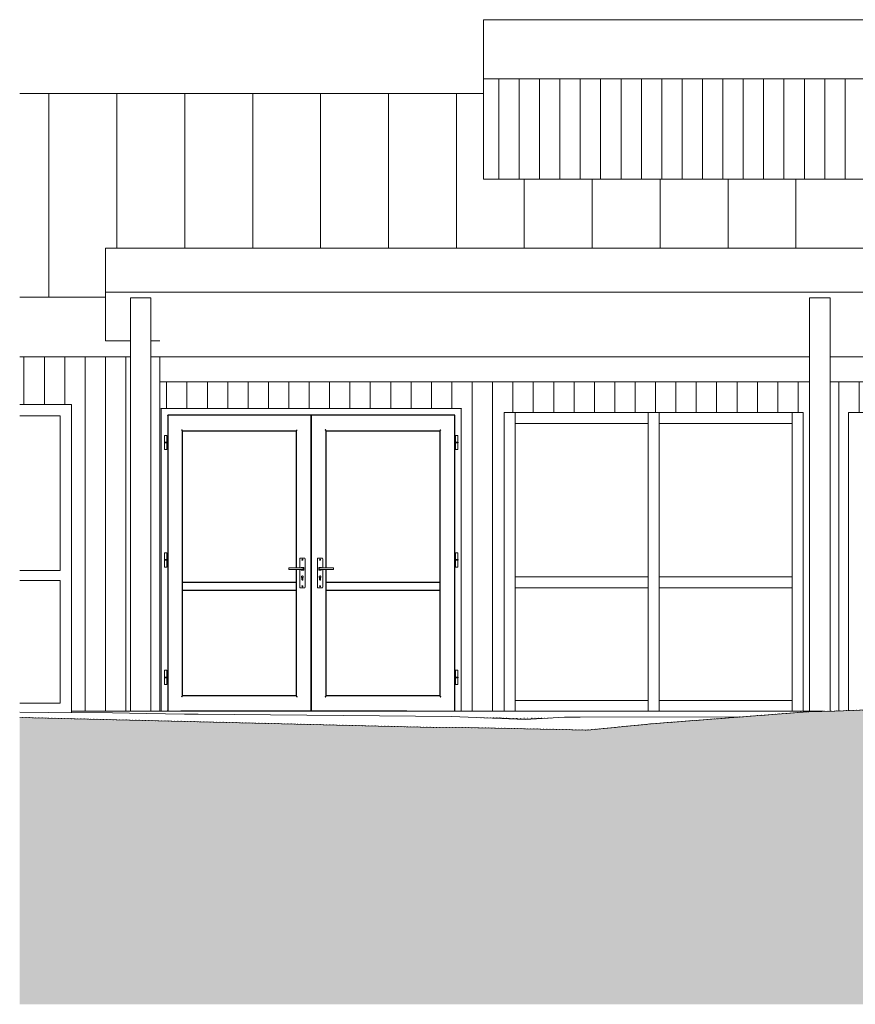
# Model space of a CAD drawing. Header units: millimetres. Extents: x -19731 to 221935, y -2951 to 6011.
# Tile 28 of 41: x 163061 to 169213, y -2158 to 5095. Entities that reach past the tile are written whole.
import ezdxf

# ---------------------------------------------------------------- set-up
doc = ezdxf.new("R2010")
doc.units = ezdxf.units.MM
doc.linetypes.add('A-pointilles', pattern=[0.53, 0, -0.53])
for name, color, linetype, lineweight in [('A-DOOR', 31, 'Continuous', 25), ('A-DOOR-FRAM', 31, 'Continuous', 25), ('A-FLOR', 192, 'Continuous', 13), ('A-GLAZ', 151, 'Continuous', 13), ('A-GLAZ-CWMG', 51, 'Continuous', 13), ('A-ROOF', 132, 'Continuous', 13), ('A-ROOF-PATT', 132, 'Continuous', 13), ('A-WALL', 113, 'Continuous', 13), ('A-WALL-PATT', 111, 'Continuous', 13), ('C-TOPO', 7, 'A-pointilles', 13), ('C-TOPO-FNSH', 192, 'A-pointilles', 13), ('C-TOPO-PATT', 8, 'Continuous', 100), ('C-TOPO-SDVS', 7, 'Continuous', 13), ('S-COLS', 52, 'Continuous', 13)]:
    doc.layers.add(name, color=color, linetype=linetype, lineweight=lineweight)
pattern_1 = [(90, (163992.24, 0), (-150, 9e-15), [])]

# ---------------------------------------------------------------- blocks, each defined once
blk = doc.blocks.new('Porte d_entrée double - Panneau vitré avec allège pleine - 180cm x 220cm - secondaire similaire-8397915-COUPE GG_50')
at = {"layer": 'A-DOOR'}
for p, q in [((-18625.4, 2182), (-18625.4, 3.8)), ((-17568.4, 2182), (-18625.4, 2182)), ((-17568.4, 2182), (-17568.4, 3)), ((-16511.4, 2182), (-17568.4, 2182)), ((-17568.4, 3), (-17568.4, 2182)), ((-16511.4, 4.7), (-16511.4, 2182)), ((-18515.4, 113), (-18515.4, 2067)), ((-18515.4, 2067), (-17678.4, 2067)), ((-17678.4, 2067), (-17678.4, 1057)), ((-17458.4, 1057), (-17458.4, 2067)), ((-17458.4, 2067), (-16621.4, 2067)), ((-16621.4, 2067), (-16621.4, 113)), ((-17678.4, 1044.2), (-17678.4, 113)), ((-17458.4, 113), (-17458.4, 1044.2)), ((-17678.1, 950), (-18515.8, 950)), ((-16621.1, 950), (-17458.8, 950)), ((-18515.8, 893), (-17678.1, 893)), ((-17458.8, 893), (-16621.1, 893)), ((-17678.4, 113), (-18515.4, 113)), ((-16621.4, 113), (-17458.4, 113)), ((-18527.5, 3), (-17568.4, 3)), ((-17568.4, 3), (-16864.2, 3))]:
    blk.add_line(p, q, dxfattribs=at)
at = {"layer": 'A-DOOR', "lineweight": 13}
for p, q in [((-18648.7, 2032.5), (-18648.7, 1982.5)), ((-18648.7, 2032.5), (-18631.2, 2032.5)), ((-18631.2, 1982.5), (-18631.2, 2032.5)), ((-16505.7, 2032.5), (-16505.7, 1982.5)), ((-16505.7, 2032.5), (-16488.2, 2032.5)), ((-16488.2, 1982.5), (-16488.2, 2032.5)), ((-18649.7, 1982.5), (-18649.7, 1980)), ((-18649.7, 1982.5), (-18630.2, 1982.5)), ((-18649.7, 1980), (-18649.7, 1977.5)), ((-18630.2, 1977.5), (-18649.7, 1977.5)), ((-18648.7, 1977.5), (-18648.7, 1927.5)), ((-18631.2, 1927.5), (-18631.2, 1977.5)), ((-18630.2, 1980), (-18630.2, 1982.5)), ((-18630.2, 1977.5), (-18630.2, 1980)), ((-16506.7, 1982.5), (-16506.7, 1980)), ((-16506.7, 1982.5), (-16487.2, 1982.5)), ((-16506.7, 1980), (-16506.7, 1977.5)), ((-16487.2, 1977.5), (-16506.7, 1977.5)), ((-16505.7, 1977.5), (-16505.7, 1927.5)), ((-16488.2, 1927.5), (-16488.2, 1977.5)), ((-16487.2, 1980), (-16487.2, 1982.5)), ((-16487.2, 1977.5), (-16487.2, 1980)), ((-18648.7, 1927.5), (-18631.2, 1927.5)), ((-16505.7, 1927.5), (-16488.2, 1927.5)), ((-18648.7, 1167.5), (-18648.7, 1117.5)), ((-18648.7, 1167.5), (-18631.2, 1167.5)), ((-18631.2, 1117.5), (-18631.2, 1167.5)), ((-16505.7, 1167.5), (-16505.7, 1117.5)), ((-16505.7, 1167.5), (-16488.2, 1167.5)), ((-16488.2, 1117.5), (-16488.2, 1167.5)), ((-18649.7, 1117.5), (-18649.7, 1115)), ((-18649.7, 1117.5), (-18630.2, 1117.5)), ((-18649.7, 1115), (-18649.7, 1112.5)), ((-18630.2, 1112.5), (-18649.7, 1112.5)), ((-18648.7, 1112.5), (-18648.7, 1062.5)), ((-18631.2, 1062.5), (-18631.2, 1112.5)), ((-18630.2, 1115), (-18630.2, 1117.5)), ((-18630.2, 1112.5), (-18630.2, 1115)), ((-17653.5, 1124.2), (-17653.5, 1057.2)), ((-17618.5, 1129.2), (-17648.5, 1129.2)), ((-17613.5, 914.2), (-17613.5, 1124.2)), ((-17523.4, 1124.2), (-17523.4, 914.2)), ((-17488.4, 1129.2), (-17518.4, 1129.2)), ((-17483.4, 1057.2), (-17483.4, 1124.2)), ((-16506.7, 1117.5), (-16506.7, 1115)), ((-16506.7, 1117.5), (-16487.2, 1117.5)), ((-16506.7, 1115), (-16506.7, 1112.5)), ((-16487.2, 1112.5), (-16506.7, 1112.5)), ((-16505.7, 1112.5), (-16505.7, 1062.5)), ((-16488.2, 1062.5), (-16488.2, 1112.5)), ((-16487.2, 1115), (-16487.2, 1117.5)), ((-16487.2, 1112.5), (-16487.2, 1115)), ((-18648.7, 1062.5), (-18631.2, 1062.5)), ((-17628.8, 1057.3), (-17733.4, 1057.3)), ((-17733.4, 1057.3), (-17733.4, 1055.3)), ((-17733.4, 1046), (-17733.4, 1055.3)), ((-17733.4, 1046), (-17733.4, 1044)), ((-17733.4, 1044), (-17628.8, 1044)), ((-17653.5, 1044.1), (-17653.5, 914.2)), ((-17638.9, 1060.6), (-17625.9, 1060.6)), ((-17625.9, 1039.5), (-17638.9, 1039.5)), ((-17626.8, 1055.3), (-17626.8, 1046)), ((-17623.9, 1058.6), (-17623.9, 1041.5)), ((-17513, 1041.5), (-17513, 1058.6)), ((-17511, 1060.6), (-17498, 1060.6)), ((-17498, 1039.5), (-17511, 1039.5)), ((-17510.1, 1046), (-17510.1, 1055.3)), ((-17403.4, 1057.3), (-17508.1, 1057.3)), ((-17508.1, 1044), (-17403.4, 1044)), ((-17483.4, 914.2), (-17483.4, 1044.1)), ((-17403.4, 1055.3), (-17403.4, 1057.3)), ((-17403.4, 1055.3), (-17403.4, 1046)), ((-17403.4, 1044), (-17403.4, 1046)), ((-16505.7, 1062.5), (-16488.2, 1062.5)), ((-17637.6, 970.8), (-17637.6, 984.8)), ((-17629.3, 984.8), (-17629.3, 970.8)), ((-17507.6, 970.8), (-17507.6, 984.8)), ((-17499.3, 984.8), (-17499.3, 970.8)), ((-17648.5, 909.2), (-17618.5, 909.2)), ((-17518.4, 909.2), (-17488.4, 909.2)), ((-18648.7, 302.5), (-18648.7, 252.5)), ((-18648.7, 302.5), (-18631.2, 302.5)), ((-18631.2, 252.5), (-18631.2, 302.5)), ((-16505.7, 302.5), (-16505.7, 252.5)), ((-16505.7, 302.5), (-16488.2, 302.5)), ((-16488.2, 252.5), (-16488.2, 302.5)), ((-18649.7, 252.5), (-18649.7, 250)), ((-18649.7, 252.5), (-18630.2, 252.5)), ((-18649.7, 250), (-18649.7, 247.5)), ((-18630.2, 247.5), (-18649.7, 247.5)), ((-18648.7, 247.5), (-18648.7, 197.5)), ((-18631.2, 197.5), (-18631.2, 247.5)), ((-18630.2, 250), (-18630.2, 252.5)), ((-18630.2, 247.5), (-18630.2, 250)), ((-16506.7, 252.5), (-16506.7, 250)), ((-16506.7, 252.5), (-16487.2, 252.5)), ((-16506.7, 250), (-16506.7, 247.5)), ((-16487.2, 247.5), (-16506.7, 247.5)), ((-16505.7, 247.5), (-16505.7, 197.5)), ((-16488.2, 197.5), (-16488.2, 247.5)), ((-16487.2, 250), (-16487.2, 252.5)), ((-16487.2, 247.5), (-16487.2, 250)), ((-18648.7, 197.5), (-18631.2, 197.5)), ((-16505.7, 197.5), (-16488.2, 197.5))]:
    blk.add_line(p, q, dxfattribs=at)
for centre, radius, start, end in [((-17648.5, 1124.2), 5, 90, 180), ((-17648.5, 1124.2), 5, 90, 135), ((-17633.4, 1116.3), 3.95, 0, 180), ((-17633.4, 1116.3), 3.95, 180, 0), ((-17618.5, 1124.2), 5, 0, 90), ((-17618.5, 1124.2), 5, 45, 90), ((-17518.4, 1124.2), 5, 90, 180), ((-17518.4, 1124.2), 5, 90, 135), ((-17503.4, 1116.3), 3.95, 0, 180), ((-17503.4, 1116.3), 3.95, 180, 0), ((-17488.4, 1124.2), 5, 0, 90), ((-17488.4, 1124.2), 5, 45, 90), ((-17638.9, 1044.5), 5, 185.82381, 270), ((-17638.9, 1055.6), 5, 90, 160.29176), ((-17625.9, 1058.6), 2, 0, 90), ((-17625.9, 1041.5), 2, 270, 0), ((-17511, 1058.6), 2, 90, 180), ((-17511, 1041.5), 2, 180, 270), ((-17498, 1055.6), 5, 19.70824, 90), ((-17498, 1044.5), 5, 270, 354.17619), ((-17633.4, 990.5), 7.05, 90, 234.05746), ((-17633.8, 970.8), 3.74, 180, 276.20136), ((-17633.4, 990.5), 7.05, 305.94254, 90), ((-17633, 970.8), 3.74, 263.79864, 0), ((-17503.4, 990.5), 7.05, 90, 234.05746), ((-17503.8, 970.8), 3.74, 180, 276.20136), ((-17503.4, 990.5), 7.05, 305.94254, 90), ((-17503, 970.8), 3.74, 263.79864, 0), ((-17648.5, 914.2), 5, 180, 270), ((-17648.5, 914.2), 5, 225, 270), ((-17633.4, 921.3), 3.95, 0, 180), ((-17633.4, 921.3), 3.95, 180, 0), ((-17618.5, 914.2), 5, 270, 0), ((-17618.5, 914.2), 5, 270, 315), ((-17518.4, 914.2), 5, 180, 270), ((-17518.4, 914.2), 5, 225, 270), ((-17503.4, 921.3), 3.95, 0, 180), ((-17503.4, 921.3), 3.95, 180, 0), ((-17488.4, 914.2), 5, 270, 0), ((-17488.4, 914.2), 5, 270, 315)]:
    blk.add_arc(centre, radius, start, end, dxfattribs=at)
at = {"layer": 'A-DOOR'}
for points, knots in [([(-18622.4, 2179), (-18622.7, 2179.3), (-18623.1, 2179.7), (-18623.6, 2180.2), (-18623.9, 2180.4), (-18624.1, 2180.7), (-18624.3, 2180.9), (-18624.5, 2181.1), (-18624.7, 2181.3), (-18624.9, 2181.4), (-18625, 2181.6), (-18625.2, 2181.8), (-18625.4, 2181.9), (-18625.4, 2182), (-18625.4, 2182)], [0, 0, 0, 0, 0.166667, 0.25, 0.333333, 0.375, 0.416667, 0.5, 0.541667, 0.583333, 0.666667, 0.75, 0.833333, 1, 1, 1, 1]), ([(-17568.4, 2182), (-17568.4, 2182), (-17568.5, 2181.9), (-17568.7, 2181.8), (-17568.8, 2181.6), (-17569, 2181.4), (-17569.2, 2181.3), (-17569.4, 2181.1), (-17569.6, 2180.9), (-17569.8, 2180.7), (-17570, 2180.4), (-17570.3, 2180.2), (-17570.8, 2179.7), (-17571.2, 2179.3), (-17571.4, 2179)], [-1, -1, -1, -1, -0.833333, -0.75, -0.666667, -0.583333, -0.541667, -0.5, -0.416667, -0.375, -0.333333, -0.25, -0.166667, 0, 0, 0, 0]), ([(-17565.4, 2179), (-17565.6, 2179.2), (-17566, 2179.6), (-17566.5, 2180.1), (-17566.8, 2180.4), (-17567, 2180.5), (-17567.1, 2180.7), (-17567.3, 2180.8), (-17567.4, 2180.9), (-17567.5, 2181.1), (-17567.6, 2181.2), (-17567.7, 2181.3), (-17567.8, 2181.4), (-17567.9, 2181.5), (-17568, 2181.6), (-17568.1, 2181.7), (-17568.2, 2181.8), (-17568.3, 2181.8), (-17568.3, 2181.9), (-17568.4, 2181.9), (-17568.4, 2182), (-17568.4, 2182), (-17568.4, 2182)], [-1, -1, -1, -1, -0.857143, -0.714286, -0.642857, -0.607143, -0.571429, -0.535714, -0.5, -0.464286, -0.428571, -0.392857, -0.357143, -0.321429, -0.285714, -0.25, -0.214286, -0.178571, -0.142857, -0.107143, -0.071429, 0, 0, 0, 0]), ([(-16511.4, 2182), (-16511.4, 2182), (-16511.5, 2181.9), (-16511.7, 2181.8), (-16511.8, 2181.6), (-16512, 2181.4), (-16512.2, 2181.3), (-16512.4, 2181.1), (-16512.6, 2180.8), (-16512.9, 2180.6), (-16513.1, 2180.3), (-16513.4, 2180.1), (-16513.8, 2179.7), (-16514.2, 2179.3), (-16514.4, 2179)], [0, 0, 0, 0, 0.166667, 0.25, 0.333333, 0.416667, 0.458333, 0.5, 0.583333, 0.666667, 0.708333, 0.75, 0.833333, 1, 1, 1, 1]), ([(-18515.4, 2067), (-18515.4, 2067), (-18515.6, 2067.1), (-18516, 2067.5), (-18516.4, 2067.9), (-18516.8, 2068.3), (-18517.2, 2068.7), (-18517.6, 2069.2), (-18518.1, 2069.6), (-18518.6, 2070.1), (-18519.1, 2070.6), (-18519.8, 2071.3), (-18520.9, 2072.5), (-18521.8, 2073.4), (-18522.4, 2074)], [-1, -1, -1, -1, -0.833333, -0.75, -0.666667, -0.583333, -0.541667, -0.5, -0.416667, -0.375, -0.333333, -0.25, -0.166667, 0, 0, 0, 0]), ([(-17678.4, 2067), (-17678.4, 2067), (-17678.3, 2067.1), (-17677.9, 2067.5), (-17677.5, 2067.9), (-17677.1, 2068.3), (-17676.7, 2068.7), (-17676.3, 2069.1), (-17675.8, 2069.6), (-17675.3, 2070.1), (-17674.8, 2070.6), (-17674.1, 2071.3), (-17673, 2072.5), (-17672.1, 2073.4), (-17671.4, 2074)], [-1, -1, -1, -1, -0.833333, -0.75, -0.666667, -0.583333, -0.541667, -0.5, -0.416667, -0.375, -0.333333, -0.25, -0.166667, 0, 0, 0, 0]), ([(-17458.4, 2067), (-17458.4, 2067), (-17458.6, 2067.1), (-17459, 2067.5), (-17459.4, 2067.9), (-17459.8, 2068.3), (-17460.2, 2068.7), (-17460.6, 2069.1), (-17461.2, 2069.7), (-17461.8, 2070.4), (-17462.3, 2070.9), (-17462.9, 2071.5), (-17463.9, 2072.5), (-17464.8, 2073.4), (-17465.4, 2074)], [0, 0, 0, 0, 0.166667, 0.25, 0.333333, 0.416667, 0.458333, 0.5, 0.583333, 0.666667, 0.708333, 0.75, 0.833333, 1, 1, 1, 1]), ([(-16614.4, 2074), (-16615.1, 2073.4), (-16616, 2072.5), (-16617.1, 2071.3), (-16617.8, 2070.6), (-16618.3, 2070.1), (-16618.8, 2069.6), (-16619.3, 2069.2), (-16619.7, 2068.7), (-16620.1, 2068.3), (-16620.5, 2067.9), (-16620.9, 2067.5), (-16621.3, 2067.1), (-16621.4, 2067), (-16621.4, 2067)], [-1, -1, -1, -1, -0.833333, -0.75, -0.666667, -0.625, -0.583333, -0.5, -0.458333, -0.416667, -0.333333, -0.25, -0.166667, 0, 0, 0, 0]), ([(-18522.4, 106), (-18521.8, 106.6), (-18520.9, 107.5), (-18519.8, 108.7), (-18519.1, 109.4), (-18518.5, 109.9), (-18518.1, 110.4), (-18517.6, 110.9), (-18517.2, 111.3), (-18516.8, 111.7), (-18516.4, 112.1), (-18516, 112.5), (-18515.6, 112.9), (-18515.4, 113), (-18515.4, 113)], [0, 0, 0, 0, 0.166667, 0.25, 0.333333, 0.375, 0.416667, 0.5, 0.541667, 0.583333, 0.666667, 0.75, 0.833333, 1, 1, 1, 1]), ([(-17678.4, 113), (-17678.4, 113), (-17678.3, 112.9), (-17677.9, 112.5), (-17677.5, 112.1), (-17677.1, 111.7), (-17676.7, 111.3), (-17676.3, 110.8), (-17675.8, 110.4), (-17675.3, 109.9), (-17674.8, 109.4), (-17674.1, 108.7), (-17673, 107.5), (-17672.1, 106.6), (-17671.4, 106)], [-1, -1, -1, -1, -0.833333, -0.75, -0.666667, -0.583333, -0.541667, -0.5, -0.416667, -0.375, -0.333333, -0.25, -0.166667, 0, 0, 0, 0]), ([(-17465.4, 106), (-17464.8, 106.6), (-17463.9, 107.5), (-17462.8, 108.7), (-17462.1, 109.4), (-17461.6, 109.9), (-17461.1, 110.4), (-17460.6, 110.8), (-17460.2, 111.3), (-17459.8, 111.7), (-17459.4, 112.1), (-17459, 112.5), (-17458.6, 112.9), (-17458.4, 113), (-17458.4, 113)], [-1, -1, -1, -1, -0.833333, -0.75, -0.666667, -0.625, -0.583333, -0.5, -0.458333, -0.416667, -0.333333, -0.25, -0.166667, 0, 0, 0, 0]), ([(-16621.4, 113), (-16621.4, 113), (-16621.3, 112.9), (-16620.9, 112.5), (-16620.5, 112.1), (-16620.1, 111.7), (-16619.7, 111.3), (-16619.3, 110.9), (-16618.7, 110.3), (-16618.1, 109.6), (-16617.5, 109.1), (-16617, 108.5), (-16616, 107.5), (-16615.1, 106.6), (-16614.4, 106)], [0, 0, 0, 0, 0.166667, 0.25, 0.333333, 0.416667, 0.458333, 0.5, 0.583333, 0.666667, 0.708333, 0.75, 0.833333, 1, 1, 1, 1]), ([(-18624.6, 3.8), (-18624.6, 3.9), (-18624.5, 3.9), (-18624.3, 4.1), (-18624.2, 4.3), (-18624, 4.4), (-18623.8, 4.6), (-18623.5, 4.9), (-18623, 5.4), (-18622.6, 5.8), (-18622.4, 6)], [0.4285714, 0.4285714, 0.4285714, 0.4285714, 0.4642857, 0.5, 0.5714286, 0.6071429, 0.6428571, 0.7142857, 0.8571429, 1, 1, 1, 1]), ([(-17568.4, 3), (-17568.4, 3), (-17568.5, 3), (-17568.5, 3.1), (-17568.5, 3.1), (-17568.6, 3.2), (-17568.7, 3.2), (-17568.8, 3.3), (-17568.8, 3.4), (-17568.9, 3.5), (-17569.1, 3.6), (-17569.2, 3.8), (-17569.4, 3.9), (-17569.5, 4.1), (-17569.6, 4.2), (-17569.8, 4.3), (-17569.9, 4.4), (-17570.1, 4.6), (-17570.4, 4.9), (-17570.9, 5.4), (-17571.3, 5.8), (-17571.4, 6)], [-1, -1, -1, -1, -0.928571, -0.892857, -0.857143, -0.821429, -0.785714, -0.75, -0.714286, -0.678571, -0.642857, -0.571429, -0.535714, -0.5, -0.464286, -0.428571, -0.392857, -0.357143, -0.285714, -0.142857, 0, 0, 0, 0]), ([(-17565.4, 6), (-17565.6, 5.8), (-17566, 5.4), (-17566.5, 4.9), (-17566.8, 4.6), (-17567, 4.4), (-17567.1, 4.3), (-17567.3, 4.2), (-17567.4, 4.1), (-17567.5, 3.9), (-17567.6, 3.8), (-17567.7, 3.7), (-17567.8, 3.6), (-17567.9, 3.5), (-17568, 3.4), (-17568.1, 3.3), (-17568.2, 3.2), (-17568.3, 3.2), (-17568.3, 3.1), (-17568.4, 3.1), (-17568.4, 3), (-17568.4, 3), (-17568.4, 3)], [0, 0, 0, 0, 0.142857, 0.285714, 0.357143, 0.392857, 0.428571, 0.464286, 0.5, 0.535714, 0.571429, 0.607143, 0.642857, 0.678571, 0.714286, 0.75, 0.785714, 0.821429, 0.857143, 0.892857, 0.928571, 1, 1, 1, 1])]:
    blk.add_open_spline(points, degree=3, knots=knots, dxfattribs=at)
at = {"layer": 'A-DOOR', "lineweight": 13}
for points, knots in [([(-17628.8, 1057.3), (-17628.6, 1057.3), (-17628.3, 1057.3), (-17628, 1057.1), (-17627.8, 1057), (-17627.7, 1057), (-17627.5, 1056.9), (-17627.4, 1056.7), (-17627.2, 1056.5), (-17627, 1056.3), (-17626.9, 1056.1), (-17626.8, 1055.7), (-17626.8, 1055.5), (-17626.8, 1055.3)], [0, 0, 0, 0, 0.166667, 0.25, 0.333333, 0.375, 0.416667, 0.5, 0.583333, 0.666667, 0.75, 0.833333, 1, 1, 1, 1]), ([(-17626.8, 1046), (-17626.8, 1045.8), (-17626.8, 1045.5), (-17626.9, 1045.2), (-17627, 1045), (-17627.2, 1044.8), (-17627.4, 1044.6), (-17627.6, 1044.4), (-17627.7, 1044.3), (-17627.9, 1044.2), (-17628.1, 1044.1), (-17628.3, 1044), (-17628.6, 1044), (-17628.8, 1044)], [0, 0, 0, 0, 0.166667, 0.25, 0.333333, 0.416667, 0.5, 0.583333, 0.666667, 0.708333, 0.75, 0.833333, 1, 1, 1, 1]), ([(-17510.1, 1055.3), (-17510.1, 1055.5), (-17510.1, 1055.7), (-17510, 1056.1), (-17509.8, 1056.3), (-17509.7, 1056.5), (-17509.5, 1056.7), (-17509.3, 1056.9), (-17509.1, 1057), (-17509, 1057.1), (-17508.8, 1057.2), (-17508.5, 1057.3), (-17508.3, 1057.3), (-17508.1, 1057.3)], [0, 0, 0, 0, 0.166667, 0.25, 0.333333, 0.416667, 0.5, 0.583333, 0.666667, 0.708333, 0.75, 0.833333, 1, 1, 1, 1]), ([(-17508.1, 1044), (-17508.3, 1044), (-17508.5, 1044), (-17508.9, 1044.1), (-17509.1, 1044.2), (-17509.2, 1044.3), (-17509.4, 1044.4), (-17509.5, 1044.6), (-17509.7, 1044.8), (-17509.8, 1045), (-17510, 1045.2), (-17510.1, 1045.5), (-17510.1, 1045.8), (-17510.1, 1046)], [0, 0, 0, 0, 0.166667, 0.25, 0.333333, 0.375, 0.416667, 0.5, 0.583333, 0.666667, 0.75, 0.833333, 1, 1, 1, 1])]:
    blk.add_open_spline(points, degree=3, knots=knots, dxfattribs=at)
at = {"layer": 'A-DOOR'}
blk.add_open_spline([(-16514.4, 6), (-16514.3, 5.8), (-16513.9, 5.4), (-16513.5, 5), (-16513.3, 4.9)], degree=3, dxfattribs=at)
at = {"layer": 'A-DOOR-FRAM'}
for points, knots in [([(-18670.9, 2227.5), (-18671.2, 2227.7), (-18671.5, 2228), (-18671.9, 2228.5), (-18672.1, 2228.7), (-18672.3, 2228.9), (-18672.5, 2229.1), (-18672.7, 2229.2), (-18672.8, 2229.4), (-18673, 2229.5), (-18673.1, 2229.7), (-18673.3, 2229.8), (-18673.4, 2230), (-18673.4, 2230), (-18673.4, 2230)], [0, 0, 0, 0, 0.166667, 0.25, 0.333333, 0.375, 0.416667, 0.5, 0.541667, 0.583333, 0.666667, 0.75, 0.833333, 1, 1, 1, 1]), ([(-16463.4, 2230), (-16463.4, 2230), (-16463.5, 2230), (-16463.6, 2229.8), (-16463.8, 2229.7), (-16463.9, 2229.5), (-16464.1, 2229.4), (-16464.2, 2229.2), (-16464.4, 2229.1), (-16464.6, 2228.9), (-16464.7, 2228.7), (-16465, 2228.5), (-16465.4, 2228), (-16465.7, 2227.7), (-16465.9, 2227.5)], [-1, -1, -1, -1, -0.833333, -0.75, -0.666667, -0.583333, -0.541667, -0.5, -0.416667, -0.375, -0.333333, -0.25, -0.166667, 0, 0, 0, 0])]:
    blk.add_open_spline(points, degree=3, knots=knots, dxfattribs=at)
blk = doc.blocks.new('Meneau rectangulaire - 80 x 80mm-8197730-COUPE GG_50')
at = {"layer": 'A-GLAZ-CWMG'}
blk.add_line((-13531.5, 950), (-13531.5, 2200), dxfattribs=at)
blk = doc.blocks.new('Meneau rectangulaire - 80 x 80mm-8197577-COUPE GG_50')
at = {"layer": 'A-GLAZ-CWMG'}
for p, q in [((-12471.5, 2120), (-12471.5, 2200)), ((-11491.5, 2200), (-11491.5, 2120)), ((-12471.5, 2120), (-11491.5, 2120))]:
    blk.add_line(p, q, dxfattribs=at)
blk = doc.blocks.new('Meneau rectangulaire - 80 x 80mm-V69-COUPE GG_50')
at = {"layer": 'A-GLAZ-CWMG'}
blk.add_line((-14027.5, 950), (-14027.5, 2.5), dxfattribs=at)
blk = doc.blocks.new('Meneau rectangulaire - 80 x 80mm-V70-COUPE GG_50')
at = {"layer": 'A-GLAZ-CWMG'}
for p, q in [((-16067.5, 5.7), (-16067.5, 80)), ((-15087.5, 80), (-16067.5, 80)), ((-15087.5, 80), (-15087.5, 4.2))]:
    blk.add_line(p, q, dxfattribs=at)
blk = doc.blocks.new('Meneau rectangulaire - 80 x 80mm-V71-COUPE GG_50')
at = {"layer": 'A-GLAZ-CWMG'}
for p, q in [((-15087.5, 950), (-15087.5, 4.2)), ((-15007.5, 4), (-15007.5, 950))]:
    blk.add_line(p, q, dxfattribs=at)
blk = doc.blocks.new('Meneau rectangulaire - 80 x 80mm-8197580-COUPE GG_50')
at = {"layer": 'A-GLAZ-CWMG'}
for p, q in [((-13531.5, 910), (-13531.5, 990)), ((-12551.5, 990), (-13531.5, 990)), ((-12551.5, 990), (-12551.5, 910)), ((-13531.5, 910), (-12551.5, 910))]:
    blk.add_line(p, q, dxfattribs=at)
blk = doc.blocks.new('Meneau rectangulaire - 80 x 80mm-V72-COUPE GG_50')
at = {"layer": 'A-GLAZ-CWMG'}
for p, q in [((-15007.5, 4), (-15007.5, 80)), ((-14027.5, 80), (-15007.5, 80)), ((-14027.5, 80), (-14027.5, 2.5))]:
    blk.add_line(p, q, dxfattribs=at)
blk = doc.blocks.new('Meneau rectangulaire - 80 x 80mm-8197731-COUPE GG_50')
at = {"layer": 'A-GLAZ-CWMG'}
blk.add_line((-11491.5, 2200), (-11491.5, 950), dxfattribs=at)
blk = doc.blocks.new('Meneau rectangulaire - 80 x 80mm-V73-COUPE GG_50')
at = {"layer": 'A-GLAZ-CWMG'}
blk.add_line((-16067.5, 5.7), (-16067.5, 950), dxfattribs=at)
blk = doc.blocks.new('Meneau rectangulaire - 80 x 80mm-8197728-COUPE GG_50')
at = {"layer": 'A-GLAZ-CWMG'}
for p, q in [((-12551.5, 2200), (-12551.5, 950)), ((-12471.5, 950), (-12471.5, 2200))]:
    blk.add_line(p, q, dxfattribs=at)
blk = doc.blocks.new('Menuiserie Alu - 1fixe - Allège - 80x150cm - Encadrement Alu-8222438-COUPE GG_50')
at = {"layer": 'A-GLAZ'}
for p, q in [((-19715, 2260), (-19333.4, 2260)), ((-19333.4, 2260), (-19333.4, -8.8)), ((-19715, 2176), (-19417.4, 2176)), ((-19417.4, 2176), (-19417.4, 1036.5)), ((-19417.4, 1036.5), (-19715, 1036.5)), ((-19417.4, 963.5), (-19715, 963.5)), ((-19417.4, 59), (-19417.4, 963.5)), ((-19715, 59), (-19417.4, 59))]:
    blk.add_line(p, q, dxfattribs=at)

msp = doc.modelspace()

# ---------------------------------------------------------------- hatches: boundary and pattern name
at = {"layer": 'A-ROOF-PATT'}
h = msp.add_hatch(dxfattribs=at)
h.set_pattern_fill('FP_13', color=256, style=0, pattern_type=2)
h.set_pattern_definition([(90, (182775.7, 5789.1), (-500, 3e-14), [])])
h.paths.add_polyline_path([(163060.7, 3049.6), (163692.2, 3049.6), (163692.2, 3412.5), (181340, 3412.5), (181340, 3981.3), (181151.6, 3981.3), (181151.6, 4000), (181340, 4000), (181340, 4550.6), (176775.7, 4550.6), (176775.7, 3919.6), (166475.7, 3919.6), (166475.7, 4550.6), (163060.7, 4550.6), (163060.7, 3087.6)])
at = {"layer": 'A-WALL-PATT'}
h = msp.add_hatch(dxfattribs=at)
h.set_pattern_fill('FP_70', color=256, style=0, pattern_type=2)
h.set_pattern_definition([(90, (154288.14, 0), (-150, 9e-15), [])])
h.paths.add_polyline_path([(173179.8, 3919.6), (176775.7, 3919.6), (176775.7, 4660), (166475.7, 4660), (166475.7, 3919.6), (172259.9, 3919.6)])
h = msp.add_hatch(dxfattribs=at)
h.set_pattern_fill('FP_66', color=256, style=0, pattern_type=2)
h.set_pattern_definition(pattern_1)
h.paths.add_polyline_path([(163442.2, 0), (163877.2, 0), (163877.2, 2610), (163060.7, 2610), (163060.7, 2260), (163442.2, 2260), (163442.2, 59)])
h = msp.add_hatch(dxfattribs=at)
h.set_pattern_fill('FP_66', color=256, style=0, pattern_type=2)
h.set_pattern_definition(pattern_1)
h.paths.add_polyline_path([(164092.2, 0), (164092.2, 2610), (164027.2, 2610), (164027.2, 0)])
h = msp.add_hatch(dxfattribs=at)
h.set_pattern_fill('FP_66', color=256, style=0, pattern_type=2)
h.set_pattern_definition(pattern_1)
h.paths.add_polyline_path([(168877.2, 0), (168877.2, 2427), (164092.2, 2427), (164092.3, 2.7), (164102.2, 2.7), (164102.2, 2230), (166312.2, 2230), (166312.4, 1.1), (166510.4, 1.8), (166628.2, 1.6), (166628.2, 2200), (168828.2, 2200), (168828.2, 0)])
h.paths.add_polyline_path([(169027.2, 1.3), (169063.3, 2.2), (169164.2, 5.5), (169164.2, 2200), (171364.2, 2200), (171364.2, 2427), (169027.2, 2427), (169027.2, 2.2)])
at = {"layer": 'C-TOPO-PATT', "lineweight": 13}
h = msp.add_hatch(dxfattribs=at)
h.set_pattern_fill('FP_108', color=256, style=0, pattern_type=2)
h.set_pattern_definition([(45, (181487.43, 6040.61), (213.84253, 356.40374), [1612.9, -806.45]), (135, (181487.43, 6040.61), (213.84253, -356.40374), [1612.9, -806.45])])
h.paths.add_polyline_path([(186978.6, -2158.2), (221935.5, -2158.2), (221935.5, -431), (221657.3, -417.9), (217902.9, -321.9), (215264.6, -215.1), (213557.5, -124), (211712, -102.4), (211325.9, -131.9), (211222, -138.1), (210088.3, -168.8), (204648, -74.7), (202042.2, -92), (201352.3, -95.3), (199857.4, -85.9), (197040.2, -28.7), (196627.8, -20), (195932.9, -20), (195932.9, -605), (181625.5, -605), (181625.5, -20), (178929.3, -20), (175475.9, -100), (175134.6, -99.7), (172029.1, 6.1), (171318.5, 22.3), (171138.1, 18.4), (170002, 26.9), (169533.1, 17.4), (169040.2, 1.6), (168860.6, -3), (167709.8, -92.6), (167240.6, -138), (166442.1, -121), (166110.1, -118.4), (163060.7, -45), (163060.7, -2158.2), (185138.7, -2158.2)])

# ---------------------------------------------------------------- linework, layer by layer
at = {"layer": 'A-FLOR'}
msp.add_line((164092.2, 0), (168877.2, 0), dxfattribs=at)
at = {"layer": 'A-ROOF'}
for p, q in [((166475.7, 5094.6), (176775.7, 5094.6)), ((166475.7, 4660), (166475.7, 5094.6)), ((176775.7, 4660), (166475.7, 4660)), ((163060.7, 4550.6), (166475.7, 4550.6)), ((176775.7, 3919.6), (166475.7, 3919.6)), ((163692.2, 3412.5), (163692.2, 2730)), ((163692.2, 3412.5), (181340, 3412.5)), ((163692.2, 3049.6), (163060.7, 3049.6)), ((181340, 3087.6), (163692.2, 3087.6)), ((163692.2, 2730), (163877.2, 2730)), ((164027.2, 2730), (164092.2, 2730)), ((163060.7, 2610), (163877.2, 2610)), ((164027.2, 2610), (168877.2, 2610)), ((173877.2, 2610), (169027.2, 2610)), ((164092.2, 2427), (168877.2, 2427)), ((169027.2, 2427), (171364.2, 2427))]:
    msp.add_line(p, q, dxfattribs=at)
at = {"layer": 'A-WALL'}
for p, q in [((166475.7, 4660), (166475.7, 3919.6)), ((164092.2, 2610), (164092.2, 0)), ((164102.2, 2.7), (164102.2, 2230)), ((164102.2, 2230), (166312.2, 2230)), ((166312.2, 2230), (166312.2, 1.1)), ((166628.2, 1.6), (166628.2, 2200)), ((166628.2, 2200), (168828.2, 2200)), ((168828.2, 2200), (168828.2, 0)), ((169164.2, 5.5), (169164.2, 2200)), ((169164.2, 2200), (171364.2, 2200)), ((163442.2, 0), (163877.2, 0)), ((164092.2, 0), (164027.2, 0))]:
    msp.add_line(p, q, dxfattribs=at)
at = {"layer": 'C-TOPO', "color": 40}
for p, q in [((166590.9, -48.4), (166455.9, -47.1)), ((166718.7, -53.9), (166590.9, -48.4)), ((166787.1, -49.7), (166718.7, -53.9)), ((166814.2, -49.8), (166787.1, -49.7)), ((166979, -49.4), (166814.2, -49.8))]:
    msp.add_line(p, q, dxfattribs=at)
at = {"layer": 'C-TOPO-FNSH', "color": 40}
for p, q in [((169063.3, 2.2), (168860.6, -3)), ((169562.8, 18.4), (169063.3, 2.2)), ((166110.1, -118.4), (163060.7, -45)), ((168860.6, -3), (167709.8, -92.6)), ((166442.1, -121), (166110.1, -118.4)), ((167240.6, -138), (166442.1, -121)), ((167709.8, -92.6), (167240.6, -138))]:
    msp.add_line(p, q, dxfattribs=at)
at = {"layer": 'C-TOPO-FNSH', "color": 7, "linetype": 'Continuous'}
for p, q in [((169063.3, 2.2), (168860.6, -3)), ((169562.8, 18.4), (169063.3, 2.2)), ((166110.1, -118.4), (163060.7, -45)), ((168860.6, -3), (167709.8, -92.6)), ((166442.1, -121), (166110.1, -118.4)), ((167240.6, -138), (166442.1, -121)), ((167709.8, -92.6), (167240.6, -138))]:
    msp.add_line(p, q, dxfattribs=at)
at = {"layer": 'C-TOPO-SDVS'}
for p, q in [((163273.6, -7.5), (163060.7, -7.2)), ((163743.6, -11.3), (163273.6, -7.5)), ((163993.1, -15.7), (163743.6, -11.3)), ((164275.1, -19.9), (163993.1, -15.7)), ((164373.7, -20.8), (164275.1, -19.9)), ((166241.6, -37.9), (164373.7, -20.8)), ((166782.9, -61.2), (166241.6, -37.9)), ((167072.7, -43.7), (166782.9, -61.2)), ((167187.6, -43.9), (167072.7, -43.7)), ((168371.1, -41.1), (167187.6, -43.9))]:
    msp.add_line(p, q, dxfattribs=at)
at = {"layer": 'S-COLS'}
for p, q in [((163877.2, 3046.2), (163877.2, 0)), ((163877.2, 3046.2), (164027.2, 3046.2)), ((164027.2, 0), (164027.2, 3046.2)), ((168877.2, 3046.2), (168877.2, 0)), ((168877.2, 3046.2), (169027.2, 3046.2)), ((169027.2, 1.3), (169027.2, 3046.2)), ((163877.2, 0), (164027.2, 0)), ((168877.2, 0), (168978, 0))]:
    msp.add_line(p, q, dxfattribs=at)

# ---------------------------------------------------------------- block references
at = {"layer": 'A-DOOR', "lineweight": 13}
msp.add_blockref('Porte d_entrée double - Panneau vitré avec allège pleine - 180cm x 220cm - secondaire similaire-8397915-COUPE GG_50', (182775.7, 0), dxfattribs=at)
at = {"layer": 'A-GLAZ'}
msp.add_blockref('Menuiserie Alu - 1fixe - Allège - 80x150cm - Encadrement Alu-8222438-COUPE GG_50', (182775.7, 0), dxfattribs=at)
at = {"layer": 'A-GLAZ-CWMG'}
for name, p in [('Meneau rectangulaire - 80 x 80mm-8197730-COUPE GG_50', (180239.7, 0)), ('Meneau rectangulaire - 80 x 80mm-8197577-COUPE GG_50', (179179.7, 0)), ('Meneau rectangulaire - 80 x 80mm-8197728-COUPE GG_50', (180239.7, 0)), ('Meneau rectangulaire - 80 x 80mm-8197577-COUPE GG_50', (180239.7, 0)), ('Meneau rectangulaire - 80 x 80mm-8197731-COUPE GG_50', (180239.7, 0)), ('Meneau rectangulaire - 80 x 80mm-8197580-COUPE GG_50', (180239.7, 0)), ('Meneau rectangulaire - 80 x 80mm-V73-COUPE GG_50', (182775.7, 0)), ('Meneau rectangulaire - 80 x 80mm-V71-COUPE GG_50', (182775.7, 0)), ('Meneau rectangulaire - 80 x 80mm-8197580-COUPE GG_50', (181299.7, 0)), ('Meneau rectangulaire - 80 x 80mm-V69-COUPE GG_50', (182775.7, 0)), ('Meneau rectangulaire - 80 x 80mm-V70-COUPE GG_50', (182775.7, 0)), ('Meneau rectangulaire - 80 x 80mm-V72-COUPE GG_50', (182775.7, 0))]:
    msp.add_blockref(name, p, dxfattribs=at)

doc.saveas('drawing.dxf')
